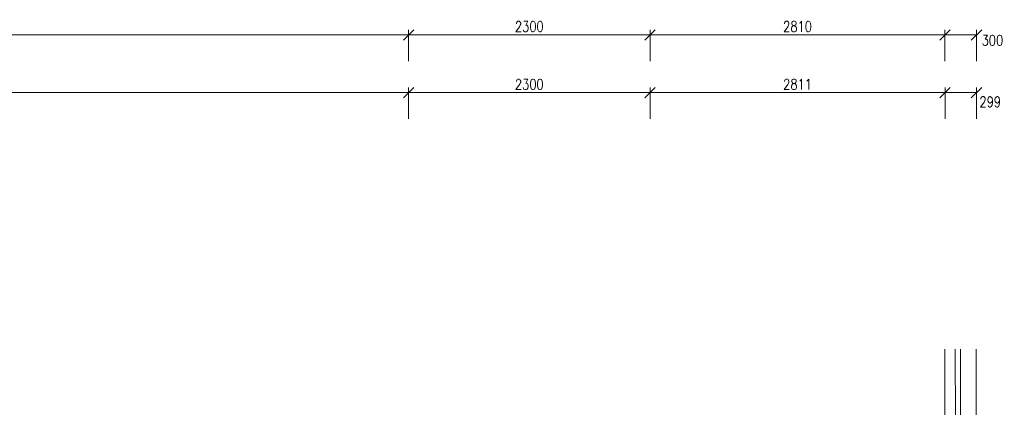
# Model space of a CAD drawing. Header units: millimetres. Extents: x -485339 to 286898, y -1189934 to 1602269.
# Tile 122 of 230: x 89040 to 98421, y -1093602 to -1089907. Entities that reach past the tile are written whole.
import ezdxf

# ---------------------------------------------------------------- set-up
doc = ezdxf.new("R2010")
doc.units = ezdxf.units.MM
doc.header["$LTSCALE"] = 10
doc.layers.get('Defpoints').update_dxf_attribs({"lineweight": 0})
for name, color, linetype, lineweight in [('St_kóty', 132, 'Continuous', 18), ('St_lehký obvodový plášť', 152, 'Continuous', 18), ('St_čáry_plné', 250, 'Continuous', 18)]:
    doc.layers.add(name, color=color, linetype=linetype, lineweight=lineweight)
doc.styles.get("Standard").update_dxf_attribs({"font": 'simplex.shx', "width": 0.8})
doc.dimstyles.new('stavebníM50 vnitřní', dxfattribs={"dimtxt": 100, "dimasz": 100, "dimexe": 50, "dimexo": 100, "dimgap": 30, "dimtad": 1, "dimdec": 0, "dimtxsty": 'Standard', "dimblk": 'OBLIQUE', "dimcen": 2.5, "dimclrd": 256, "dimclre": 256, "dimclrt": 256, "dimadec": 0, "dimazin": 0, "dimtfac": 1, "dimtdec": 0, "dimtmove": 2, "dimatfit": 2, "dimldrblk": 'OBLIQUE', "dimfxl": 250, "dimfxlon": 1, "dimlwd": -1, "dimlwe": -1, "dimarcsym": 0})

# ---------------------------------------------------------------- blocks, each defined once
blk = doc.blocks.new('_OBLIQUE')
at = {"color": 0, "linetype": 'ByBlock'}
blk.add_line((-0.5, -0.5), (0.5, 0.5), dxfattribs=at)
blk = doc.blocks.new('*D6018')
at = {"layer": 'Defpoints', "color": 0}
for p in [(92745.3, -1090053.1), (82055.3, -1092273.8), (92745.3, -1093573.8)]:
    blk.add_point(p, dxfattribs=at)
at = {"layer": 'St_kóty'}
for p, q in [((82055.3, -1090303.1), (82055.3, -1090003.1)), ((92745.3, -1090303.1), (92745.3, -1090003.1)), ((82055.3, -1090053.1), (92745.3, -1090053.1))]:
    blk.add_line(p, q, dxfattribs=at)
at = {"layer": 'St_kóty', "linetype": 'ByBlock', "xscale": 100, "yscale": 100, "zscale": 100, "rotation": 180}
blk.add_blockref('_OBLIQUE', (82055.3, -1090053.1), dxfattribs=at)
at = {"layer": 'St_kóty', "linetype": 'ByBlock', "xscale": 100, "yscale": 100, "zscale": 100}
blk.add_blockref('_OBLIQUE', (92745.3, -1090053.1), dxfattribs=at)
at = {"layer": 'St_kóty', "insert": (87400.3, -1089973.1), "char_height": 100, "attachment_point": 5}
blk.add_mtext('10690', dxfattribs=at)
blk = doc.blocks.new('*D6019')
at = {"layer": 'Defpoints', "color": 0}
for p in [(95045.3, -1090053.1), (92745.3, -1093573.8), (95045.3, -1093573.8)]:
    blk.add_point(p, dxfattribs=at)
at = {"layer": 'St_kóty'}
for p, q in [((92745.3, -1090303.1), (92745.3, -1090003.1)), ((95045.3, -1090303.1), (95045.3, -1090003.1)), ((92745.3, -1090053.1), (95045.3, -1090053.1))]:
    blk.add_line(p, q, dxfattribs=at)
at = {"layer": 'St_kóty', "linetype": 'ByBlock', "xscale": 100, "yscale": 100, "zscale": 100, "rotation": 180}
blk.add_blockref('_OBLIQUE', (92745.3, -1090053.1), dxfattribs=at)
at = {"layer": 'St_kóty', "linetype": 'ByBlock', "xscale": 100, "yscale": 100, "zscale": 100}
blk.add_blockref('_OBLIQUE', (95045.3, -1090053.1), dxfattribs=at)
at = {"layer": 'St_kóty', "insert": (93895.3, -1089973.1), "char_height": 100, "attachment_point": 5}
blk.add_mtext('2300', dxfattribs=at)
blk = doc.blocks.new('*D6020')
at = {"layer": 'Defpoints', "color": 0}
for p in [(97855, -1090053.1), (95045.3, -1093573.8), (97855, -1093573.8)]:
    blk.add_point(p, dxfattribs=at)
at = {"layer": 'St_kóty'}
for p, q in [((95045.3, -1090303.1), (95045.3, -1090003.1)), ((97855, -1090303.1), (97855, -1090003.1)), ((95045.3, -1090053.1), (97855, -1090053.1))]:
    blk.add_line(p, q, dxfattribs=at)
at = {"layer": 'St_kóty', "linetype": 'ByBlock', "xscale": 100, "yscale": 100, "zscale": 100, "rotation": 180}
blk.add_blockref('_OBLIQUE', (95045.3, -1090053.1), dxfattribs=at)
at = {"layer": 'St_kóty', "linetype": 'ByBlock', "xscale": 100, "yscale": 100, "zscale": 100}
blk.add_blockref('_OBLIQUE', (97855, -1090053.1), dxfattribs=at)
at = {"layer": 'St_kóty', "insert": (96450.1, -1089973.1), "char_height": 100, "attachment_point": 5}
blk.add_mtext('2810', dxfattribs=at)
blk = doc.blocks.new('*D6021')
at = {"layer": 'Defpoints', "color": 0}
for p in [(98155, -1090053.1), (97855, -1093573.8), (98155, -1093573.8)]:
    blk.add_point(p, dxfattribs=at)
at = {"layer": 'St_kóty'}
for p, q in [((97855, -1090303.1), (97855, -1090003.1)), ((98155, -1090303.1), (98155, -1090003.1)), ((97855, -1090053.1), (98155, -1090053.1))]:
    blk.add_line(p, q, dxfattribs=at)
at = {"layer": 'St_kóty', "linetype": 'ByBlock', "xscale": 100, "yscale": 100, "zscale": 100, "rotation": 180}
blk.add_blockref('_OBLIQUE', (97855, -1090053.1), dxfattribs=at)
at = {"layer": 'St_kóty', "linetype": 'ByBlock', "xscale": 100, "yscale": 100, "zscale": 100}
blk.add_blockref('_OBLIQUE', (98155, -1090053.1), dxfattribs=at)
at = {"layer": 'St_kóty', "insert": (98307.1, -1090104.6), "char_height": 100, "attachment_point": 5}
blk.add_mtext('300', dxfattribs=at)
blk = doc.blocks.new('*D6048')
at = {"layer": 'Defpoints', "color": 0}
for p in [(92745.3, -1090603.1), (82055.3, -1093285.5), (92745.3, -1094586.3)]:
    blk.add_point(p, dxfattribs=at)
at = {"layer": 'St_kóty'}
for p, q in [((82055.3, -1090853.1), (82055.3, -1090553.1)), ((92745.3, -1090853.1), (92745.3, -1090553.1)), ((82055.3, -1090603.1), (92745.3, -1090603.1))]:
    blk.add_line(p, q, dxfattribs=at)
at = {"layer": 'St_kóty', "linetype": 'ByBlock', "xscale": 100, "yscale": 100, "zscale": 100, "rotation": 180}
blk.add_blockref('_OBLIQUE', (82055.3, -1090603.1), dxfattribs=at)
at = {"layer": 'St_kóty', "linetype": 'ByBlock', "xscale": 100, "yscale": 100, "zscale": 100}
blk.add_blockref('_OBLIQUE', (92745.3, -1090603.1), dxfattribs=at)
at = {"layer": 'St_kóty', "insert": (87400.3, -1090523.1), "char_height": 100, "attachment_point": 5}
blk.add_mtext('10690', dxfattribs=at)
blk = doc.blocks.new('*D6049')
at = {"layer": 'Defpoints', "color": 0}
for p in [(95045.3, -1090603.1), (92745.3, -1094586.3), (95045.3, -1094586.3)]:
    blk.add_point(p, dxfattribs=at)
at = {"layer": 'St_kóty'}
for p, q in [((92745.3, -1090853.1), (92745.3, -1090553.1)), ((95045.3, -1090853.1), (95045.3, -1090553.1)), ((92745.3, -1090603.1), (95045.3, -1090603.1))]:
    blk.add_line(p, q, dxfattribs=at)
at = {"layer": 'St_kóty', "linetype": 'ByBlock', "xscale": 100, "yscale": 100, "zscale": 100, "rotation": 180}
blk.add_blockref('_OBLIQUE', (92745.3, -1090603.1), dxfattribs=at)
at = {"layer": 'St_kóty', "linetype": 'ByBlock', "xscale": 100, "yscale": 100, "zscale": 100}
blk.add_blockref('_OBLIQUE', (95045.3, -1090603.1), dxfattribs=at)
at = {"layer": 'St_kóty', "insert": (93895.3, -1090523.1), "char_height": 100, "attachment_point": 5}
blk.add_mtext('2300', dxfattribs=at)
blk = doc.blocks.new('*D6050')
at = {"layer": 'Defpoints', "color": 0}
for p in [(97856, -1090603.1), (95045.3, -1094586.3), (97856, -1094586.3)]:
    blk.add_point(p, dxfattribs=at)
at = {"layer": 'St_kóty'}
for p, q in [((95045.3, -1090853.1), (95045.3, -1090553.1)), ((97856, -1090853.1), (97856, -1090553.1)), ((95045.3, -1090603.1), (97856, -1090603.1))]:
    blk.add_line(p, q, dxfattribs=at)
at = {"layer": 'St_kóty', "linetype": 'ByBlock', "xscale": 100, "yscale": 100, "zscale": 100, "rotation": 180}
blk.add_blockref('_OBLIQUE', (95045.3, -1090603.1), dxfattribs=at)
at = {"layer": 'St_kóty', "linetype": 'ByBlock', "xscale": 100, "yscale": 100, "zscale": 100}
blk.add_blockref('_OBLIQUE', (97856, -1090603.1), dxfattribs=at)
at = {"layer": 'St_kóty', "insert": (96450.6, -1090523.1), "char_height": 100, "attachment_point": 5}
blk.add_mtext('2811', dxfattribs=at)
blk = doc.blocks.new('*D6051')
at = {"layer": 'Defpoints', "color": 0}
for p in [(98155, -1090603.1), (97856, -1094586.3), (98155, -1094586.3)]:
    blk.add_point(p, dxfattribs=at)
at = {"layer": 'St_kóty'}
for p, q in [((97856, -1090853.1), (97856, -1090553.1)), ((98155, -1090853.1), (98155, -1090553.1)), ((97856, -1090603.1), (98155, -1090603.1))]:
    blk.add_line(p, q, dxfattribs=at)
at = {"layer": 'St_kóty', "linetype": 'ByBlock', "xscale": 100, "yscale": 100, "zscale": 100, "rotation": 180}
blk.add_blockref('_OBLIQUE', (97856, -1090603.1), dxfattribs=at)
at = {"layer": 'St_kóty', "linetype": 'ByBlock', "xscale": 100, "yscale": 100, "zscale": 100}
blk.add_blockref('_OBLIQUE', (98155, -1090603.1), dxfattribs=at)
at = {"layer": 'St_kóty', "insert": (98286.8, -1090690.8), "char_height": 100, "attachment_point": 5}
blk.add_mtext('299', dxfattribs=at)

msp = doc.modelspace()

# ---------------------------------------------------------------- linework, layer by layer
at = {"layer": 'St_lehký obvodový plášť', "ltscale": 2}
for points in [[(97954, -1093047.2), (97955, -1093735.4)], [(98004, -1093047.2), (98004, -1099022.9)]]:
    msp.add_lwpolyline(points, dxfattribs=at)
at = {"layer": 'St_čáry_plné', "ltscale": 2}
for points in [[(97854, -1093047.2), (97854, -1097631.1)], [(98154, -1093047.2), (98154, -1099022.9)]]:
    msp.add_lwpolyline(points, dxfattribs=at)

# ---------------------------------------------------------------- dimensions: what is measured, and where the dimension line sits
at = {"layer": 'St_kóty'}
for base, p1, p2, picture, middle in [((92745.3, -1090053.1), (82055.3, -1092273.8), (92745.3, -1093573.8), '*D6018', (87400.3, -1089973.1)), ((95045.3, -1090053.1), (92745.3, -1093573.8), (95045.3, -1093573.8), '*D6019', (93895.3, -1089973.1)), ((97855, -1090053.1), (95045.3, -1093573.8), (97855, -1093573.8), '*D6020', (96450.1, -1089973.1)), ((92745.3, -1090603.1), (82055.3, -1093285.5), (92745.3, -1094586.3), '*D6048', (87400.3, -1090523.1)), ((95045.3, -1090603.1), (92745.3, -1094586.3), (95045.3, -1094586.3), '*D6049', (93895.3, -1090523.1)), ((97856, -1090603.1), (95045.3, -1094586.3), (97856, -1094586.3), '*D6050', (96450.6, -1090523.1))]:
    dim = msp.add_linear_dim(base=base, p1=p1, p2=p2, dimstyle='stavebníM50 vnitřní', dxfattribs=at)
    dim.commit()
    dim.dimension.update_dxf_attribs({"geometry": picture, "text_midpoint": middle})
for base, p1, p2, picture, middle in [((98155, -1090053.1), (97855, -1093573.8), (98155, -1093573.8), '*D6021', (98307.1, -1090104.6)), ((98155, -1090603.1), (97856, -1094586.3), (98155, -1094586.3), '*D6051', (98286.8, -1090690.8))]:
    dim = msp.add_linear_dim(base=base, p1=p1, p2=p2, dimstyle='stavebníM50 vnitřní', dxfattribs=at)
    dim.commit()
    dim.dimension.update_dxf_attribs({"geometry": picture, "text_midpoint": middle, "dimtype": 160})

doc.saveas('drawing.dxf')
